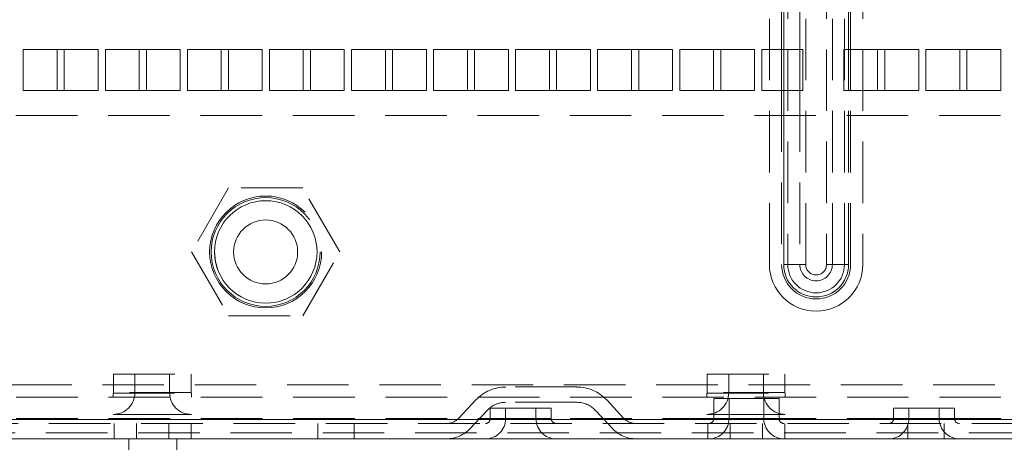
# Paper-space layout '2' of a CAD drawing. Header units: inches. Extents: x 1 to 109, y 1 to 85.
# Tile 88 of 136: x 90.35 to 94.35, y 12.99 to 14.71. Entities that reach past the tile are written whole.
import ezdxf

# ---------------------------------------------------------------- set-up
doc = ezdxf.new("R2010")
doc.units = ezdxf.units.IN
doc.header["$MEASUREMENT"] = 0
doc.linetypes.add('HIDDEN', pattern=[0.075, 0.05, -0.025])

psp = doc.layouts.new('2')

# ---------------------------------------------------------------- linework, layer by layer
at = {"color": 7, "linetype": 'HIDDEN', "lineweight": 0, "ltscale": 5}
for p, q in [((93.3938, 13.7176), (93.3938, 29.9676)), ((93.4519, 29.9676), (93.4519, 13.7176)), ((93.4685, 29.9676), (93.4685, 13.7176)), ((93.5412, 13.7176), (93.5412, 29.9676)), ((93.626, 29.9676), (93.626, 13.7176)), ((93.6497, 13.7176), (93.6497, 29.9676)), ((93.6987, 13.7176), (93.6987, 29.9676)), ((93.7153, 13.7176), (93.7153, 29.9676)), ((93.7734, 29.9676), (93.7734, 13.7176)), ((93.4436, 22.2499), (93.4436, 14.5924)), ((93.4519, 22.2499), (93.4519, 14.5924)), ((93.5175, 22.2499), (93.5175, 14.5924)), ((93.7153, 14.5924), (93.7153, 22.2499)), ((93.7236, 14.5924), (93.7236, 22.2499)), ((90.6669, 14.5926), (90.5003, 14.5926)), ((90.5003, 14.5926), (90.5003, 14.5924)), ((90.6669, 14.4259), (90.6669, 14.5926)), ((91.0003, 14.5926), (90.8336, 14.5926)), ((90.8336, 14.5926), (90.8336, 14.5924)), ((91.0003, 14.4259), (91.0003, 14.5926)), ((91.3336, 14.5926), (91.1669, 14.5926)), ((91.1669, 14.5926), (91.1669, 14.5924)), ((91.3336, 14.4259), (91.3336, 14.5926)), ((91.6669, 14.5926), (91.5003, 14.5926)), ((91.5003, 14.5926), (91.5003, 14.5924)), ((91.6669, 14.4259), (91.6669, 14.5926)), ((92.0003, 14.5926), (91.8336, 14.5926)), ((91.8336, 14.5926), (91.8336, 14.5924)), ((92.0003, 14.4259), (92.0003, 14.5926)), ((92.3336, 14.5926), (92.1669, 14.5926)), ((92.1669, 14.5926), (92.1669, 14.5924)), ((92.3336, 14.4259), (92.3336, 14.5926)), ((92.6669, 14.5926), (92.5003, 14.5926)), ((92.5003, 14.5926), (92.5003, 14.5924)), ((92.6669, 14.4259), (92.6669, 14.5926)), ((93.0003, 14.5926), (92.8336, 14.5926)), ((92.8336, 14.5926), (92.8336, 14.5924)), ((93.0003, 14.4259), (93.0003, 14.5926)), ((93.3336, 14.5926), (93.1669, 14.5926)), ((93.1669, 14.5926), (93.1669, 14.5924)), ((93.3336, 14.4259), (93.3336, 14.5926)), ((94.0003, 14.5926), (93.8336, 14.5926)), ((93.8336, 14.5926), (93.8336, 14.5924)), ((94.0003, 14.4259), (94.0003, 14.5926)), ((94.3336, 14.5926), (94.1669, 14.5926)), ((94.1669, 14.5926), (94.1669, 14.5924)), ((94.3336, 14.4259), (94.3336, 14.5926)), ((90.5294, 14.4259), (90.6669, 14.4259)), ((90.8628, 14.4259), (91.0003, 14.4259)), ((91.1961, 14.4259), (91.3336, 14.4259)), ((91.5294, 14.4259), (91.6669, 14.4259)), ((91.8628, 14.4259), (92.0003, 14.4259)), ((92.1961, 14.4259), (92.3336, 14.4259)), ((92.5294, 14.4259), (92.6669, 14.4259)), ((92.8628, 14.4259), (93.0003, 14.4259)), ((93.1961, 14.4259), (93.3336, 14.4259)), ((93.4436, 14.4257), (93.4436, 13.7176)), ((93.4519, 14.4257), (93.4519, 13.7176)), ((93.5175, 14.4257), (93.5175, 13.7176)), ((93.7153, 13.7176), (93.7153, 14.4257)), ((93.7236, 13.7176), (93.7236, 14.4257)), ((93.8628, 14.4259), (94.0003, 14.4259)), ((94.1961, 14.4259), (94.3336, 14.4259)), ((95.8329, 14.3244), (84.6844, 14.3244)), ((91.1971, 14.0293), (91.0467, 13.7689)), ((91.4978, 14.0293), (91.1971, 14.0293)), ((91.6481, 13.7689), (91.4978, 14.0293)), ((91.0467, 13.7689), (91.1971, 13.5085)), ((91.1395, 13.7746), (91.1394, 13.7701)), ((91.4978, 13.5085), (91.6481, 13.7689)), ((93.4519, 13.7176), (93.5175, 13.7176)), ((93.4519, 13.7176), (93.4685, 13.7176)), ((93.5412, 13.7176), (93.4685, 13.7176)), ((93.5412, 13.7176), (93.5175, 13.7176)), ((93.626, 13.7176), (93.6497, 13.7176)), ((93.626, 13.7176), (93.6987, 13.7176)), ((93.6497, 13.7176), (93.7153, 13.7176)), ((93.6987, 13.7176), (93.7153, 13.7176)), ((91.1971, 13.5085), (91.4978, 13.5085)), ((90.7289, 13.2721), (91.0443, 13.2721)), ((90.7289, 13.2721), (90.7289, 13.1967)), ((90.8161, 13.2721), (90.8161, 13.1967)), ((90.9571, 13.1967), (90.9571, 13.2721)), ((91.0443, 13.1967), (91.0443, 13.2721)), ((93.1414, 13.2721), (93.4568, 13.2721)), ((93.1414, 13.2721), (93.1414, 13.1967)), ((93.2286, 13.2721), (93.2286, 13.1967)), ((93.3696, 13.1967), (93.3696, 13.2721)), ((93.4568, 13.1967), (93.4568, 13.2721)), ((84.6844, 13.2286), (96.9287, 13.2286)), ((92.6113, 13.2197), (92.3231, 13.2197)), ((85.8344, 13.1786), (96.9519, 13.1786)), ((90.7275, 13.1952), (91.0457, 13.1952)), ((90.7275, 13.1952), (90.7275, 13.1786)), ((91.0443, 13.1967), (90.7289, 13.1967)), ((90.9561, 13.1967), (90.8171, 13.1967)), ((91.0457, 13.1786), (91.0457, 13.1952)), ((92.1325, 13.0932), (92.2016, 13.1669)), ((92.8018, 13.0932), (92.7328, 13.1669)), ((93.14, 13.1952), (93.4582, 13.1952)), ((93.14, 13.1952), (93.14, 13.1786)), ((93.4568, 13.1967), (93.1414, 13.1967)), ((93.1677, 13.1731), (93.3005, 13.1731)), ((93.1677, 13.1731), (93.1677, 13.0911)), ((93.3686, 13.1967), (93.2296, 13.1967)), ((93.23, 13.1731), (93.23, 13.0911)), ((93.3005, 13.1731), (93.4333, 13.1731)), ((93.371, 13.0911), (93.371, 13.1731)), ((93.4333, 13.0911), (93.4333, 13.1731)), ((93.4582, 13.1786), (93.4582, 13.1952)), ((92.1973, 13.0713), (92.247, 13.1244)), ((92.3838, 13.1337), (92.2601, 13.1337)), ((92.2601, 13.1337), (92.2601, 13.0911)), ((92.3223, 13.1337), (92.3223, 13.0911)), ((92.6113, 13.1574), (92.3231, 13.1574)), ((92.5076, 13.1337), (92.3838, 13.1337)), ((92.4454, 13.0911), (92.4454, 13.1337)), ((92.5076, 13.0911), (92.5076, 13.1337)), ((92.737, 13.0713), (92.6873, 13.1244)), ((94.0222, 13.1337), (93.8984, 13.1337)), ((93.8984, 13.1337), (93.8984, 13.0911)), ((93.9607, 13.1337), (93.9607, 13.0911)), ((94.1459, 13.1337), (94.0222, 13.1337)), ((94.0837, 13.0911), (94.0837, 13.1337)), ((94.1459, 13.0911), (94.1459, 13.1337)), ((84.6294, 13.088), (97.8419, 13.088)), ((85.8344, 13.0914), (96.9519, 13.0914)), ((90.7275, 13.1081), (90.8866, 13.1081)), ((90.8866, 13.1081), (91.0457, 13.1081)), ((92.2601, 13.0911), (92.5076, 13.0911)), ((92.3226, 13.0911), (92.4451, 13.0911)), ((93.14, 13.1081), (93.2991, 13.1081)), ((93.168, 13.0911), (93.433, 13.0911)), ((93.168, 13.0911), (93.433, 13.0911)), ((93.168, 13.0911), (93.433, 13.0911)), ((93.37, 13.0911), (93.231, 13.0911)), ((93.37, 13.0911), (93.231, 13.0911)), ((93.37, 13.0911), (93.231, 13.0911)), ((93.2991, 13.1081), (93.4582, 13.1081)), ((93.8984, 13.0911), (94.1459, 13.0911)), ((93.9609, 13.0911), (94.0834, 13.0911)), ((97.8419, 13.0713), (84.6128, 13.0713)), ((90.7321, 13.0713), (90.7321, 13.0091)), ((90.8229, 13.0091), (90.8229, 13.0713)), ((90.9538, 13.0091), (90.9538, 13.0713)), ((91.0446, 13.0091), (91.0446, 13.0713)), ((91.559, 13.0713), (91.559, 13.0091)), ((91.7065, 13.0091), (91.7065, 13.0713)), ((92.178, 13.0506), (92.1973, 13.0713)), ((92.7564, 13.0506), (92.737, 13.0713)), ((93.1443, 13.0713), (93.1443, 13.0091)), ((93.2351, 13.0091), (93.2351, 13.0713)), ((93.3659, 13.0091), (93.3659, 13.0713)), ((93.4568, 13.0091), (93.4568, 13.0713)), ((93.9557, 13.0713), (93.9557, 13.0091)), ((94.1032, 13.0091), (94.1032, 13.0713)), ((97.8294, 13.0332), (84.6243, 13.0332)), ((90.7911, 13.0091), (90.7911, 12.9592)), ((90.9861, 12.9592), (90.9861, 13.0091))]:
    psp.add_line(p, q, dxfattribs=at)
at = {"color": 7, "linetype": 'Continuous', "lineweight": 15, "ltscale": 5}
for p, q in [((90.5294, 14.5924), (90.3628, 14.5924)), ((90.3628, 14.5924), (90.3628, 14.4257)), ((90.5003, 14.5924), (90.5003, 14.4259)), ((90.5294, 14.4257), (90.5294, 14.5924)), ((90.8628, 14.5924), (90.6961, 14.5924)), ((90.6961, 14.5924), (90.6961, 14.4257)), ((90.8336, 14.5924), (90.8336, 14.4259)), ((90.8628, 14.4257), (90.8628, 14.5924)), ((91.1961, 14.5924), (91.0294, 14.5924)), ((91.0294, 14.5924), (91.0294, 14.4257)), ((91.1669, 14.5924), (91.1669, 14.4259)), ((91.1961, 14.4257), (91.1961, 14.5924)), ((91.5294, 14.5924), (91.3628, 14.5924)), ((91.3628, 14.5924), (91.3628, 14.4257)), ((91.5003, 14.5924), (91.5003, 14.4259)), ((91.5294, 14.4257), (91.5294, 14.5924)), ((91.8628, 14.5924), (91.6961, 14.5924)), ((91.6961, 14.5924), (91.6961, 14.4257)), ((91.8336, 14.5924), (91.8336, 14.4259)), ((91.8628, 14.4257), (91.8628, 14.5924)), ((92.1961, 14.5924), (92.0294, 14.5924)), ((92.0294, 14.5924), (92.0294, 14.4257)), ((92.1669, 14.5924), (92.1669, 14.4259)), ((92.1961, 14.4257), (92.1961, 14.5924)), ((92.5294, 14.5924), (92.3628, 14.5924)), ((92.3628, 14.5924), (92.3628, 14.4257)), ((92.5003, 14.5924), (92.5003, 14.4259)), ((92.5294, 14.4257), (92.5294, 14.5924)), ((92.8628, 14.5924), (92.6961, 14.5924)), ((92.6961, 14.5924), (92.6961, 14.4257)), ((92.8336, 14.5924), (92.8336, 14.4259)), ((92.8628, 14.4257), (92.8628, 14.5924)), ((93.1961, 14.5924), (93.0294, 14.5924)), ((93.0294, 14.5924), (93.0294, 14.4257)), ((93.1669, 14.5924), (93.1669, 14.4259)), ((93.1961, 14.4257), (93.1961, 14.5924)), ((93.5294, 14.5924), (93.3628, 14.5924)), ((93.3628, 14.5924), (93.3628, 14.4257)), ((93.4436, 14.5924), (93.4436, 14.4257)), ((93.5294, 14.4257), (93.5294, 14.5924)), ((93.8628, 14.5924), (93.6961, 14.5924)), ((93.6961, 14.5924), (93.6961, 14.4257)), ((93.7236, 14.4257), (93.7236, 14.5924)), ((93.8336, 14.5924), (93.8336, 14.4259)), ((93.8628, 14.4257), (93.8628, 14.5924)), ((94.1961, 14.5924), (94.0294, 14.5924)), ((94.0294, 14.5924), (94.0294, 14.4257)), ((94.1669, 14.5924), (94.1669, 14.4259)), ((94.1961, 14.4257), (94.1961, 14.5924)), ((90.3628, 14.4257), (90.5294, 14.4257)), ((90.5003, 14.4259), (90.5294, 14.4259)), ((90.6961, 14.4257), (90.8628, 14.4257)), ((90.8336, 14.4259), (90.8628, 14.4259)), ((91.0294, 14.4257), (91.1961, 14.4257)), ((91.1669, 14.4259), (91.1961, 14.4259)), ((91.3628, 14.4257), (91.5294, 14.4257)), ((91.5003, 14.4259), (91.5294, 14.4259)), ((91.6961, 14.4257), (91.8628, 14.4257)), ((91.8336, 14.4259), (91.8628, 14.4259)), ((92.0294, 14.4257), (92.1961, 14.4257)), ((92.1669, 14.4259), (92.1961, 14.4259)), ((92.3628, 14.4257), (92.5294, 14.4257)), ((92.5003, 14.4259), (92.5294, 14.4259)), ((92.6961, 14.4257), (92.8628, 14.4257)), ((92.8336, 14.4259), (92.8628, 14.4259)), ((93.0294, 14.4257), (93.1961, 14.4257)), ((93.1669, 14.4259), (93.1961, 14.4259)), ((93.3628, 14.4257), (93.5294, 14.4257)), ((93.6961, 14.4257), (93.8628, 14.4257)), ((93.8336, 14.4259), (93.8628, 14.4259)), ((94.0294, 14.4257), (94.1961, 14.4257)), ((94.1669, 14.4259), (94.1961, 14.4259)), ((84.6294, 13.088), (97.8419, 13.088)), ((84.6128, 13.0091), (97.8419, 13.0091))]:
    psp.add_line(p, q, dxfattribs=at)
at = {"color": 8, "linetype": 'Continuous', "lineweight": 15, "ltscale": 5}
for p, q in [((93.4519, 14.5924), (93.4519, 14.4257)), ((93.5175, 14.5924), (93.5175, 14.4257)), ((93.7153, 14.4257), (93.7153, 14.5924))]:
    psp.add_line(p, q, dxfattribs=at)
at = {"color": 7, "linetype": 'HIDDEN', "lineweight": 0, "ltscale": 5, "flags": 128}
for points in [[(91.556, 13.7645), (91.5561, 13.7701), (91.5538, 13.8006)], [(91.1394, 13.7701), (91.1434, 13.7294), (91.1545, 13.6924)]]:
    psp.add_lwpolyline(points, dxfattribs=at)
at = {"color": 7, "linetype": 'HIDDEN', "lineweight": 0, "ltscale": 25}
for radius in [0.2275, 0.2212]:
    psp.add_circle((91.3474, 13.7689), radius, dxfattribs=at)
at = {"color": 7, "linetype": 'Continuous', "lineweight": 15, "ltscale": 25}
for centre, radius in [((91.3478, 13.7691), 0.2083), ((91.3474, 13.7689), 0.13)]:
    psp.add_circle(centre, radius, dxfattribs=at)
at = {"color": 7, "linetype": 'HIDDEN', "lineweight": 0, "ltscale": 25}
for centre, radius, start, end in [((93.5836, 13.7176), 0.1898, 180, 0), ((93.5836, 13.7176), 0.14, 180, 0), ((93.5836, 13.7176), 0.1317, 180, 0), ((93.5836, 13.7176), 0.1317, 180, 0), ((93.5836, 13.7176), 0.1151, 180, 0), ((93.5836, 13.7176), 0.0661, 180, 0), ((93.5836, 13.7176), 0.0424, 180, 0), ((93.5836, 13.7176), 0.0424, 180, 0), ((92.3231, 13.0532), 0.1664, 90, 136.9), ((92.6113, 13.0532), 0.1664, 43.1, 90), ((90.7275, 13.1967), 0.0886, 270, 0), ((90.7275, 13.1967), 0.00142, 270, 0), ((91.0457, 13.1967), 0.0886, 180, 270), ((91.0457, 13.1967), 0.00142, 180, 270), ((93.14, 13.1967), 0.00142, 270, 0), ((93.14, 13.1967), 0.0886, 270, 0), ((93.4582, 13.1967), 0.0886, 180, 270), ((93.4582, 13.1967), 0.00142, 180, 270), ((92.3231, 13.0532), 0.1042, 90, 136.9), ((92.6113, 13.0532), 0.1042, 43.1, 90), ((92.0822, 13.1403), 0.069, 270, 316.9), ((92.2403, 13.0911), 0.0198, 270, 0), ((92.2403, 13.0911), 0.082, 270, 0), ((92.5274, 13.0911), 0.082, 180, 270), ((92.5274, 13.0911), 0.0198, 180, 270), ((92.8522, 13.1403), 0.069, 223.1, 270), ((93.1479, 13.0911), 0.082, 270, 0), ((93.1479, 13.0911), 0.0198, 270, 0), ((93.4531, 13.0911), 0.082, 180, 270), ((93.4531, 13.0911), 0.0198, 180, 270), ((93.8786, 13.0911), 0.0198, 270, 0), ((93.8786, 13.0911), 0.082, 270, 0), ((94.1657, 13.0911), 0.082, 180, 270), ((94.1657, 13.0911), 0.0198, 180, 270), ((92.0822, 13.1403), 0.1312, 270, 316.9), ((92.8522, 13.1403), 0.1312, 223.1, 270)]:
    psp.add_arc(centre, radius, start, end, dxfattribs=at)

doc.saveas('drawing.dxf')
